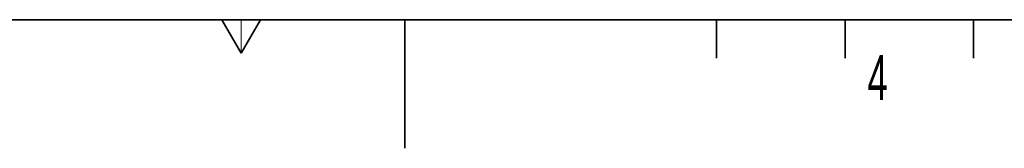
# Model space of a CAD drawing. Header units: millimetres. Extents: x 0 to 12115, y 0 to 8400.
# Tile 5 of 121: x 3895 to 5428, y 0 to 200. Entities that reach past the tile are written whole.
import ezdxf

# ---------------------------------------------------------------- set-up
doc = ezdxf.new("R2010")
doc.units = ezdxf.units.MM
doc.header["$LTSCALE"] = 20
doc.styles.add('SLDTEXTSTYLE0', font='TXT', dxfattribs={"width": 0.605})

msp = doc.modelspace()

# ---------------------------------------------------------------- linework, layer by layer
at = {"color": 7, "linetype": 'Continuous', "lineweight": 35}
for p, q in [((400, 200), (11720, 200)), ((4210, 200), (4240, 148.038476)), ((4240, 148.038476), (4270, 200)), ((4495, 0), (4495, 200)), ((4980, 200), (4980, 140)), ((5180, 200), (5180, 140)), ((5380, 200), (5380, 140))]:
    msp.add_line(p, q, dxfattribs=at)
at = {"color": 7, "linetype": 'Continuous', "lineweight": 18}
msp.add_line((4240, 148.038476), (4240, 200), dxfattribs=at)

# ---------------------------------------------------------------- texts
at = {"color": 7, "linetype": 'Continuous', "lineweight": 0, "insert": (5214.834699, 144.906356), "char_height": 70, "attachment_point": 1, "style": 'SLDTEXTSTYLE0'}
msp.add_mtext('4', dxfattribs=at)

doc.saveas('drawing.dxf')
